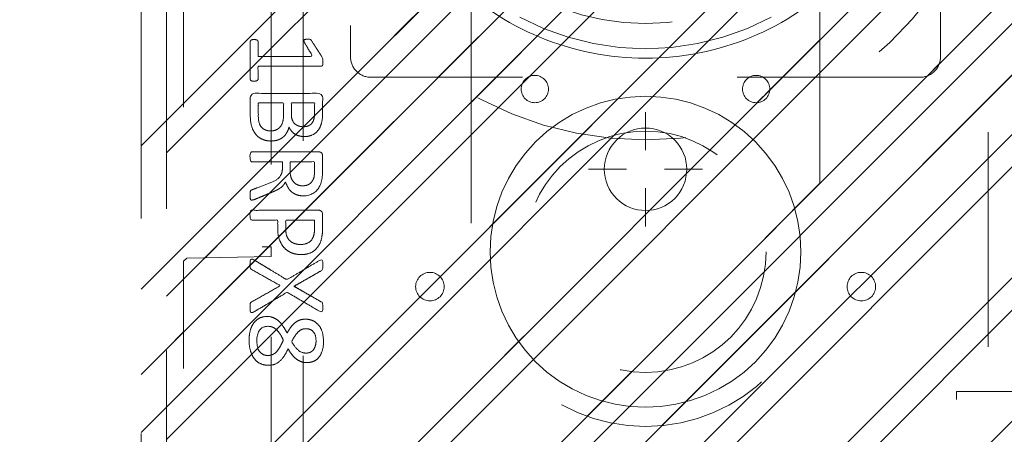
# Model space of a CAD drawing. Header units: inches. Extents: x -416 to -272, y -73 to 47.
# Tile 54 of 206: x -410.62 to -404.51, y -9.23 to -6.66. Entities that reach past the tile are written whole.
import ezdxf

# ---------------------------------------------------------------- set-up
doc = ezdxf.new("R2010")
doc.units = ezdxf.units.IN
doc.header["$LTSCALE"] = 32
doc.header["$MEASUREMENT"] = 0
doc.header["$PDMODE"] = 1
doc.header["$PDSIZE"] = -2
doc.linetypes.add('Dash Style-1', pattern=[0.083328, 0.041656, -0.041672])
for name, color, linetype, lineweight in [('DashLine', 7, 'Continuous', 13), ('DashLineFill', 7, 'Dash Style-1', 13), ('Drawing', 7, 'Continuous', 18), ('Metal-DeskStructure', 7, 'Continuous', 13), ('None', 7, 'Continuous', 18), ('SolidLine', 7, 'Continuous', 15), ('Wood_1-H', 7, 'Continuous', 13)]:
    doc.layers.add(name, color=color, linetype=linetype, lineweight=lineweight)
doc.layers.add('Metal_Black', color=7, linetype='Continuous', lineweight=18, true_color=0x4c4c4c)
pattern_1 = [(45, (0, 0), (-1.613, 1.9357), []), (45, (-1.0608, 1.0608), (-0.472346, 0.41676), [])]

# ---------------------------------------------------------------- blocks, each defined once
blk = doc.blocks.new('1BRPFY-Leg_Plate (2D)')
at = {"layer": 'DashLineFill', "linetype": 'Continuous', "lineweight": 13}
h = blk.add_hatch(dxfattribs=at)
h.set_pattern_fill('Steel', color=253, style=0, pattern_type=2)
h.set_pattern_definition(pattern_1)
edge = h.paths.add_edge_path()
edge.add_arc((-1.7047, 1.7047), 0.126, 90, 180, ccw=False)
edge.add_line((-1.7047, 1.8307), (1.7047, 1.8307))
edge.add_arc((1.7047, 1.7047), 0.126, 0, 90, ccw=False)
edge.add_line((1.8307, 1.7047), (1.8307, -1.7047))
edge.add_arc((1.7047, -1.7047), 0.126, -90, 0, ccw=False)
edge.add_line((1.7047, -1.8307), (-1.7047, -1.8307))
edge.add_arc((-1.7047, -1.7047), 0.126, 180, 270, ccw=False)
edge.add_line((-1.8307, -1.7047), (-1.8307, 1.7047))
at = {"layer": 'DashLineFill', "flags": 128}
blk.add_lwpolyline([(-1.8307, 1.7047, -0.414214), (-1.7047, 1.8307), (1.7047, 1.8307, -0.414214), (1.8307, 1.7047), (1.8307, -1.7047, -0.414214), (1.7047, -1.8307), (-1.7047, -1.8307, -0.414214), (-1.8307, -1.7047)], format="xyb", close=True, dxfattribs=at)
blk = doc.blocks.new('Group-46')
at = {"layer": 'Metal_Black', "color": 7}
for points, knots in [([(2.3381, 3.6174), (2.3657, 3.6174), (2.4119, 3.597), (2.4433, 3.5564), (2.4599, 3.4992), (2.4599, 3.4291), (2.4451, 3.3737), (2.4156, 3.335), (2.375, 3.3147), (2.327, 3.3147), (2.2919, 3.3295), (2.2624, 3.3553), (2.2366, 3.394), (2.2236, 3.418), (2.2126, 3.3959), (2.1886, 3.3645), (2.1609, 3.3424), (2.1295, 3.3313), (2.0871, 3.3313), (2.0465, 3.3479), (2.0151, 3.383), (1.9985, 3.4346), (1.9985, 3.5048), (2.0151, 3.5546), (2.0428, 3.586), (2.0797, 3.6007), (2.1203, 3.6007), (2.1517, 3.5897), (2.1812, 3.5675), (2.207, 3.5361), (2.2181, 3.514), (2.2513, 3.5915), (2.3178, 3.6174), (2.3381, 3.6174)], [0, 0, 0, 0.040945, 0.08189, 0.122836, 0.163781, 0.200632, 0.237482, 0.274333, 0.311184, 0.338205, 0.365227, 0.392248, 0.419269, 0.419269, 0.443822, 0.468375, 0.492928, 0.51748, 0.549396, 0.581313, 0.613229, 0.645145, 0.677061, 0.708977, 0.740893, 0.772809, 0.799408, 0.826007, 0.852606, 0.879205, 0.879205, 0.969801, 1, 1, 1]), ([(2.3436, 3.5564), (2.327, 3.5564), (2.3012, 3.5454), (2.279, 3.5214), (2.2587, 3.4863), (2.2476, 3.4623), (2.2569, 3.4402), (2.279, 3.407), (2.3012, 3.3867), (2.327, 3.3756), (2.4119, 3.3756), (2.4119, 3.5122), (2.375, 3.5564), (2.3436, 3.5564)], [0, 0, 0, 0.062166, 0.124332, 0.186498, 0.248664, 0.248664, 0.305108, 0.361552, 0.417996, 0.474441, 0.742583, 0.871292, 1, 1, 1]), ([(2.1074, 3.5417), (2.0926, 3.5417), (2.0705, 3.5325), (2.0539, 3.5122), (2.0446, 3.4845), (2.0446, 3.4291), (2.0778, 3.3904), (2.1221, 3.3904), (2.1443, 3.3996), (2.1646, 3.4199), (2.1849, 3.4494), (2.196, 3.4697), (2.1775, 3.5048), (2.1332, 3.5417), (2.1074, 3.5417)], [0, 0, 0, 0.064819, 0.129638, 0.194457, 0.259276, 0.388914, 0.518552, 0.583375, 0.648198, 0.71302, 0.777843, 0.777843, 0.888922, 1, 1, 1]), ([(2.4303, 3.2861), (2.4377, 3.2898), (2.4469, 3.2916), (2.4525, 3.2861), (2.4543, 3.2713), (2.4543, 3.2515), (2.4543, 3.2363), (2.4506, 3.2289), (2.4469, 3.2252), (2.4433, 3.2233), (2.3547, 3.1735), (2.2661, 3.1237), (2.3547, 3.0739), (2.4433, 3.024), (2.4469, 3.0222), (2.4506, 3.0166), (2.4543, 3.0111), (2.4543, 2.9959), (2.4543, 2.976), (2.4516, 2.9567), (2.4377, 2.9594), (2.4303, 2.9631), (2.3279, 3.025), (2.2255, 3.0868), (2.1258, 3.0277), (2.0262, 2.9687), (2.0188, 2.965), (2.005, 2.9622), (2.0022, 2.9816), (2.0022, 3.0056), (2.004, 3.0185), (2.0059, 3.0259), (2.0114, 3.0296), (2.0133, 3.0314), (2.0972, 3.0794), (2.1812, 3.1274), (2.0972, 3.1754), (2.0133, 3.2233), (2.0114, 3.2252), (2.0059, 3.227), (2.004, 3.2344), (2.0022, 3.2455), (2.0022, 3.2676), (2.005, 3.287), (2.0188, 3.2842), (2.0262, 3.2805), (2.1249, 3.2224), (2.2236, 3.1643), (2.327, 3.2252), (2.4303, 3.2861)], [0, 0, 0, 0.005797, 0.011593, 0.01739, 0.023187, 0.027776, 0.031157, 0.034538, 0.03792, 0.03792, 0.121199, 0.121199, 0.204479, 0.204479, 0.20786, 0.211241, 0.214623, 0.219212, 0.225008, 0.236602, 0.242398, 0.242398, 0.326423, 0.326423, 0.407782, 0.407782, 0.413578, 0.425171, 0.430968, 0.435937, 0.440905, 0.445874, 0.450842, 0.450842, 0.634953, 0.634953, 0.819063, 0.819063, 0.824031, 0.829, 0.833968, 0.838937, 0.843905, 0.853843, 0.858811, 0.858811, 0.927786, 0.927786, 1, 1, 1]), ([(2.1351, 2.9306), (2.1701, 2.9306), (2.2236, 2.9085), (2.2605, 2.8679), (2.2827, 2.8088), (2.2827, 2.7414), (2.2827, 2.7165), (2.363, 2.7165), (2.4469, 2.7165), (2.4506, 2.7128), (2.4525, 2.7055), (2.4543, 2.6944), (2.4543, 2.6778), (2.4525, 2.6667), (2.4506, 2.6593), (2.4469, 2.6556), (2.2366, 2.6556), (2.0169, 2.6556), (2.004, 2.6704), (2.004, 2.7276), (2.004, 2.7904), (2.0077, 2.8162), (2.0151, 2.8531), (2.0372, 2.89), (2.0686, 2.9177), (2.1111, 2.9306), (2.1351, 2.9306)], [0, 0, 0, 0.066268, 0.132535, 0.198803, 0.26507, 0.303966, 0.303966, 0.429297, 0.43506, 0.440822, 0.446584, 0.452347, 0.456957, 0.461567, 0.466177, 0.470786, 0.728938, 0.745073, 0.761208, 0.845107, 0.870922, 0.896738, 0.922553, 0.948369, 0.974184, 1, 1, 1]), ([(2.1406, 2.8679), (2.1129, 2.8679), (2.076, 2.8476), (2.0594, 2.818), (2.0539, 2.7867), (2.0539, 2.7433), (2.0539, 2.7165), (2.1434, 2.7165), (2.2329, 2.7165), (2.2329, 2.7433), (2.2329, 2.7959), (2.2199, 2.8328), (2.1941, 2.8568), (2.1609, 2.8679), (2.1406, 2.8679)], [0, 0, 0, 0.053098, 0.106195, 0.159293, 0.212391, 0.297937, 0.297937, 0.584068, 0.584068, 0.669615, 0.752211, 0.834807, 0.917404, 1, 1, 1]), ([(2.4433, 2.5926), (2.4469, 2.5926), (2.4506, 2.5908), (2.4525, 2.5834), (2.4543, 2.5705), (2.4543, 2.552), (2.4525, 2.541), (2.4506, 2.5336), (2.4451, 2.5299), (2.4396, 2.528), (2.387, 2.5077), (2.3344, 2.4874), (2.3159, 2.48), (2.2864, 2.4653), (2.2642, 2.4431), (2.2532, 2.4136), (2.2532, 2.3739), (2.2532, 2.3546), (2.3482, 2.3546), (2.4469, 2.3546), (2.4506, 2.3509), (2.4525, 2.3435), (2.4543, 2.3324), (2.4543, 2.3158), (2.4525, 2.3047), (2.4506, 2.2973), (2.4469, 2.2937), (2.2356, 2.2937), (2.0151, 2.2937), (2.004, 2.3084), (2.004, 2.3638), (2.004, 2.4284), (2.0059, 2.4505), (2.0077, 2.4597), (2.0114, 2.4856), (2.0317, 2.5262), (2.0612, 2.552), (2.1, 2.5668), (2.1443, 2.5668), (2.1812, 2.5539), (2.2089, 2.5317), (2.2273, 2.4985), (2.2347, 2.48), (2.2402, 2.4911), (2.255, 2.5096), (2.2753, 2.5243), (2.303, 2.5373), (2.3196, 2.5446), (2.3685, 2.5649), (2.4174, 2.5852), (2.4303, 2.5908), (2.4414, 2.5926), (2.4433, 2.5926)], [0, 0, 0, 0.004018, 0.008035, 0.012053, 0.01607, 0.020088, 0.024105, 0.028123, 0.03214, 0.03214, 0.070951, 0.070951, 0.084634, 0.098317, 0.112001, 0.125684, 0.138745, 0.138745, 0.202807, 0.205295, 0.207782, 0.21027, 0.212758, 0.214748, 0.216739, 0.218729, 0.220719, 0.332671, 0.339637, 0.346603, 0.391882, 0.407555, 0.423229, 0.423229, 0.466696, 0.510164, 0.553631, 0.597099, 0.640566, 0.684033, 0.727501, 0.770968, 0.770968, 0.798042, 0.825115, 0.852188, 0.879262, 0.879262, 0.958132, 0.958132, 0.979066, 1, 1, 1]), ([(2.1295, 2.504), (2.1018, 2.504), (2.0668, 2.48), (2.0575, 2.4524), (2.0557, 2.4431), (2.0539, 2.421), (2.0539, 2.3795), (2.0539, 2.3546), (2.1295, 2.3546), (2.2052, 2.3546), (2.2052, 2.3832), (2.2052, 2.4358), (2.1941, 2.469), (2.172, 2.493), (2.1443, 2.504), (2.1295, 2.504)], [0, 0, 0, 0.142515, 0.285031, 0.285031, 0.330993, 0.376955, 0.445899, 0.445899, 0.655281, 0.655281, 0.734439, 0.800829, 0.867219, 0.93361, 1, 1, 1]), ([(2.3233, 2.2263), (2.3454, 2.2263), (2.3805, 2.2152), (2.41, 2.1968), (2.4303, 2.1691), (2.4525, 2.1193), (2.4525, 2.0122), (2.4525, 1.9458), (2.4414, 1.931), (2.2283, 1.931), (2.0151, 1.931), (2.004, 1.9458), (2.004, 2.0039), (2.004, 2.0953), (2.0206, 2.1469), (2.0483, 2.1802), (2.0908, 2.1986), (2.1332, 2.1986), (2.1627, 2.1912), (2.1867, 2.1765), (2.207, 2.1525), (2.2126, 2.1396), (2.2163, 2.158), (2.2347, 2.1894), (2.2624, 2.2134), (2.3012, 2.2263), (2.3233, 2.2263)], [0, 0, 0, 0.031455, 0.06291, 0.094366, 0.125821, 0.188731, 0.266159, 0.275837, 0.285516, 0.435531, 0.44521, 0.454888, 0.521427, 0.574659, 0.627891, 0.681123, 0.734355, 0.762747, 0.791139, 0.819531, 0.847924, 0.847924, 0.885943, 0.923962, 0.961981, 1, 1, 1]), ([(2.327, 2.1636), (2.3067, 2.1636), (2.2772, 2.1506), (2.2569, 2.1266), (2.2458, 2.0897), (2.2458, 2.0261), (2.2458, 1.9901), (2.3242, 1.9901), (2.4027, 1.9901), (2.4027, 2.0334), (2.4027, 2.1174), (2.375, 2.1506), (2.3454, 2.1636), (2.327, 2.1636)], [0, 0, 0, 0.079156, 0.158312, 0.237468, 0.316624, 0.419526, 0.419526, 0.643799, 0.643799, 0.767809, 0.883905, 0.941952, 1, 1, 1]), ([(2.124, 2.1377), (2.1074, 2.1377), (2.0815, 2.1285), (2.0631, 2.1082), (2.0539, 2.0768), (2.0539, 2.0215), (2.0539, 1.9901), (2.1258, 1.9901), (2.1978, 1.9901), (2.1978, 2.0242), (2.1978, 2.0805), (2.1867, 2.11), (2.1664, 2.1285), (2.1387, 2.1377), (2.124, 2.1377)], [0, 0, 0, 0.074499, 0.148998, 0.223496, 0.297995, 0.395417, 0.395417, 0.61891, 0.61891, 0.724928, 0.793696, 0.862464, 0.931232, 1, 1, 1]), ([(2.4285, 1.8552), (2.4359, 1.8552), (2.4497, 1.8524), (2.4525, 1.8441), (2.4525, 1.7251), (2.4525, 1.6061), (2.4506, 1.6024), (2.4451, 1.5987), (2.4359, 1.5968), (2.423, 1.5968), (2.4137, 1.5987), (2.4082, 1.6005), (2.4045, 1.6061), (2.4045, 1.655), (2.4045, 1.702), (2.2347, 1.702), (2.0649, 1.702), (2.0908, 1.6587), (2.1166, 1.6153), (2.1184, 1.6097), (2.1203, 1.6005), (2.1166, 1.5968), (2.1055, 1.595), (2.0931, 1.595), (2.0834, 1.595), (2.0778, 1.5968), (2.0742, 1.6005), (2.0723, 1.6042), (2.0391, 1.6559), (2.0059, 1.7076), (2.004, 1.7094), (2.004, 1.7131), (2.0022, 1.7186), (2.0022, 1.7357), (2.0022, 1.7537), (2.0059, 1.7592), (2.0096, 1.7611), (2.208, 1.7611), (2.4045, 1.7611), (2.4045, 1.8017), (2.4045, 1.846), (2.4082, 1.8497), (2.4137, 1.8533), (2.423, 1.8552), (2.4285, 1.8552)], [0, 0, 0, 0.00261, 0.007831, 0.010441, 0.176195, 0.178805, 0.181415, 0.184026, 0.186636, 0.188594, 0.190551, 0.192509, 0.194467, 0.244389, 0.244389, 0.424498, 0.424498, 0.47805, 0.47805, 0.484241, 0.490432, 0.496622, 0.502813, 0.507071, 0.510941, 0.514811, 0.518682, 0.518682, 0.576295, 0.576295, 0.578743, 0.58119, 0.583638, 0.590247, 0.593184, 0.596122, 0.599059, 0.911881, 0.911881, 0.976501, 0.982376, 0.988251, 0.994125, 1, 1, 1])]:
    blk.add_open_spline(points, degree=2, knots=knots, dxfattribs=at)
blk = doc.blocks.new('1BRPX8-Util_Bkt_Lg-F (2D)')
at = {"layer": 'DashLineFill', "linetype": 'Continuous', "lineweight": 13}
h = blk.add_hatch(dxfattribs=at)
h.set_pattern_fill('Steel', color=253, style=0, pattern_type=2)
h.set_pattern_definition(pattern_1)
edge = h.paths.add_edge_path()
edge.add_line((-4.4685, 7.5394), (-2.4213, 7.5394))
edge.add_line((-2.4213, 7.5394), (-2.4213, 7.9173))
edge.add_arc((-2.3031, 7.9173), 0.1181, 90, 180, ccw=False)
edge.add_line((-2.3031, 8.0354), (2.3031, 8.0354))
edge.add_arc((2.3031, 7.9173), 0.1181, 0, 90, ccw=False)
edge.add_line((2.4213, 7.9173), (2.4213, 7.5394))
edge.add_line((2.4213, 7.5394), (4.4685, 7.5394))
edge.add_line((4.4685, 7.5394), (4.4685, 7.4055))
edge.add_line((4.4685, 7.4055), (3.1299, 7.4055))
edge.add_line((3.1299, 7.4055), (3.1299, -2.0118))
edge.add_line((3.1299, -2.0118), (4.4685, -2.0118))
edge.add_line((4.4685, -2.0118), (4.4685, -2.1457))
edge.add_line((4.4685, -2.1457), (2.4213, -2.1457))
edge.add_line((2.4213, -2.1457), (2.4213, -2.5236))
edge.add_arc((2.3031, -2.5236), 0.1181, 270, 360, ccw=False)
edge.add_line((2.3031, -2.6417), (-2.3031, -2.6417))
edge.add_arc((-2.3031, -2.5236), 0.1181, 180, 270, ccw=False)
edge.add_line((-2.4213, -2.5236), (-2.4213, -2.1457))
edge.add_line((-2.4213, -2.1457), (-4.4685, -2.1457))
edge.add_line((-4.4685, -2.1457), (-4.4685, -2.0118))
edge.add_line((-4.4685, -2.0118), (-3.1299, -2.0118))
edge.add_line((-3.1299, -2.0118), (-3.1299, 7.4055))
edge.add_line((-3.1299, 7.4055), (-4.4685, 7.4055))
edge.add_line((-4.4685, 7.4055), (-4.4685, 7.5394))
at = {"layer": 'DashLineFill', "flags": 128}
blk.add_lwpolyline([(-4.4685, 7.5394), (-2.4213, 7.5394), (-2.4213, 7.9173, -0.414214), (-2.3031, 8.0354), (2.3031, 8.0354, -0.414214), (2.4213, 7.9173), (2.4213, 7.5394), (4.4685, 7.5394), (4.4685, 7.4055), (3.1299, 7.4055), (3.1299, -2.0118), (4.4685, -2.0118), (4.4685, -2.1457), (2.4213, -2.1457), (2.4213, -2.5236, -0.414214), (2.3031, -2.6417), (-2.3031, -2.6417, -0.414214), (-2.4213, -2.5236), (-2.4213, -2.1457), (-4.4685, -2.1457), (-4.4685, -2.0118), (-3.1299, -2.0118), (-3.1299, 7.4055), (-4.4685, 7.4055)], format="xyb", close=True, dxfattribs=at)
at = {"layer": 'Metal_Black', "color": 7}
blk.add_blockref('Group-46', (0, 0), dxfattribs=at)
blk = doc.blocks.new('Slate-LegBrace (2D)')
at = {"layer": 'DashLineFill', "linetype": 'Continuous', "lineweight": 13}
h = blk.add_hatch(dxfattribs=at)
h.set_pattern_fill('Steel', color=253, style=0, pattern_type=2)
h.set_pattern_definition(pattern_1)
edge = h.paths.add_edge_path()
edge.add_line((-2.1996, 0.1352), (-1.3748, 0.1352))
edge.add_arc((0, 0.0136), 1.3801, 5.05459, 174.94541, ccw=False)
edge.add_line((1.3748, 0.1352), (2.1997, 0.1352))
edge.add_arc((0.0001, 0.0171), 2.2028, 3.07313, 176.92687)
h = blk.add_hatch(dxfattribs=at)
h.set_pattern_fill('Steel', color=253, style=0, pattern_type=2)
h.set_pattern_definition(pattern_1)
h.paths.add_polyline_path([(-0.6866, 1.8192), (-0.6949, 1.8196), (-0.7032, 1.8209), (-0.7112, 1.8229), (-0.719, 1.8257), (-0.7265, 1.8292), (-0.7337, 1.8335), (-0.7403, 1.8384), (-0.7465, 1.844), (-0.7521, 1.8502), (-0.757, 1.8568), (-0.7613, 1.864), (-0.7648, 1.8715), (-0.7676, 1.8793), (-0.7697, 1.8874), (-0.7709, 1.8956), (-0.7713, 1.9039), (-0.7709, 1.9122), (-0.7697, 1.9204), (-0.7676, 1.9284), (-0.7648, 1.9363), (-0.7613, 1.9438), (-0.757, 1.9509), (-0.7521, 1.9576), (-0.7465, 1.9637), (-0.7403, 1.9693), (-0.7337, 1.9742), (-0.7265, 1.9785), (-0.719, 1.9821), (-0.7112, 1.9849), (-0.7032, 1.9869), (-0.6949, 1.9881), (-0.6866, 1.9885), (-0.6783, 1.9881), (-0.6701, 1.9869), (-0.6621, 1.9849), (-0.6542, 1.9821), (-0.6467, 1.9785), (-0.6396, 1.9742), (-0.6329, 1.9693), (-0.6268, 1.9637), (-0.6212, 1.9576), (-0.6163, 1.9509), (-0.612, 1.9438), (-0.6084, 1.9363), (-0.6056, 1.9284), (-0.6036, 1.9204), (-0.6024, 1.9122), (-0.602, 1.9039), (-0.6024, 1.8956), (-0.6036, 1.8874), (-0.6056, 1.8793), (-0.6084, 1.8715), (-0.612, 1.864), (-0.6163, 1.8568), (-0.6212, 1.8502), (-0.6268, 1.844), (-0.6329, 1.8384), (-0.6396, 1.8335), (-0.6467, 1.8292), (-0.6542, 1.8257), (-0.6621, 1.8229), (-0.6701, 1.8209), (-0.6783, 1.8196)])
h = blk.add_hatch(dxfattribs=at)
h.set_pattern_fill('Steel', color=253, style=0, pattern_type=2)
h.set_pattern_definition(pattern_1)
h.paths.add_polyline_path([(0.6865, 1.8192), (0.6783, 1.8196), (0.67, 1.8209), (0.662, 1.8229), (0.6542, 1.8257), (0.6467, 1.8293), (0.6395, 1.8335), (0.6329, 1.8385), (0.6267, 1.8441), (0.6212, 1.8502), (0.6162, 1.8569), (0.6119, 1.864), (0.6084, 1.8716), (0.6056, 1.8794), (0.6036, 1.8874), (0.6024, 1.8957), (0.602, 1.904), (0.6024, 1.9123), (0.6036, 1.9205), (0.6057, 1.9285), (0.6085, 1.9363), (0.612, 1.9438), (0.6163, 1.951), (0.6213, 1.9576), (0.6268, 1.9638), (0.633, 1.9694), (0.6397, 1.9743), (0.6468, 1.9786), (0.6543, 1.9821), (0.6622, 1.9849), (0.6702, 1.9869), (0.6784, 1.9881), (0.6867, 1.9885), (0.695, 1.9881), (0.7032, 1.9869), (0.7113, 1.9848), (0.7191, 1.982), (0.7266, 1.9785), (0.7337, 1.9742), (0.7404, 1.9692), (0.7466, 1.9637), (0.7521, 1.9575), (0.7571, 1.9508), (0.7613, 1.9437), (0.7649, 1.9362), (0.7677, 1.9284), (0.7697, 1.9203), (0.7709, 1.9121), (0.7713, 1.9038), (0.7709, 1.8955), (0.7696, 1.8873), (0.7676, 1.8792), (0.7648, 1.8714), (0.7612, 1.8639), (0.757, 1.8568), (0.752, 1.8501), (0.7464, 1.844), (0.7403, 1.8384), (0.7336, 1.8334), (0.7265, 1.8292), (0.7189, 1.8256), (0.7111, 1.8228), (0.7031, 1.8208), (0.6948, 1.8196)])
h = blk.add_hatch(dxfattribs=at)
h.set_pattern_fill('Steel', color=253, style=0, pattern_type=2)
h.set_pattern_definition(pattern_1)
edge = h.paths.add_edge_path()
edge.add_line((-2.1917, 0.2375), (-1.4637, 0.2375))
edge.add_arc((0.0001, 0.017), 1.4803, 8.56528, 171.43472, ccw=False)
edge.add_line((1.4639, 0.2375), (2.1918, 0.2375))
edge.add_line((2.1918, 0.2375), (2.1997, 0.1352))
edge.add_line((2.1997, 0.1352), (1.3748, 0.1352))
edge.add_arc((0, 0.0136), 1.3801, 5.05459, 174.94541)
edge.add_line((-1.3748, 0.1352), (-2.1996, 0.1352))
edge.add_line((-2.1996, 0.1352), (-2.1917, 0.2375))
at = {"layer": 'DashLineFill', "flags": 128}
for points in [[(-2.1996, 0.1352), (-1.3748, 0.1352, -0.915455), (1.3748, 0.1352), (2.1997, 0.1352, 0.947752)], [(-2.1917, 0.2375), (-1.4637, 0.2375, -0.860663), (1.4639, 0.2375), (2.1918, 0.2375), (2.1997, 0.1352), (1.3748, 0.1352, 0.915455), (-1.3748, 0.1352), (-2.1996, 0.1352)]]:
    blk.add_lwpolyline(points, format="xyb", close=True, dxfattribs=at)
for points in [[(-0.6866, 1.8192), (-0.6949, 1.8196), (-0.7032, 1.8209), (-0.7112, 1.8229), (-0.719, 1.8257), (-0.7265, 1.8292), (-0.7337, 1.8335), (-0.7403, 1.8384), (-0.7465, 1.844), (-0.7521, 1.8502), (-0.757, 1.8568), (-0.7613, 1.864), (-0.7648, 1.8715), (-0.7676, 1.8793), (-0.7697, 1.8874), (-0.7709, 1.8956), (-0.7713, 1.9039), (-0.7709, 1.9122), (-0.7697, 1.9204), (-0.7676, 1.9284), (-0.7648, 1.9363), (-0.7613, 1.9438), (-0.757, 1.9509), (-0.7521, 1.9576), (-0.7465, 1.9637), (-0.7403, 1.9693), (-0.7337, 1.9742), (-0.7265, 1.9785), (-0.719, 1.9821), (-0.7112, 1.9849), (-0.7032, 1.9869), (-0.6949, 1.9881), (-0.6866, 1.9885), (-0.6783, 1.9881), (-0.6701, 1.9869), (-0.6621, 1.9849), (-0.6542, 1.9821), (-0.6467, 1.9785), (-0.6396, 1.9742), (-0.6329, 1.9693), (-0.6268, 1.9637), (-0.6212, 1.9576), (-0.6163, 1.9509), (-0.612, 1.9438), (-0.6084, 1.9363), (-0.6056, 1.9284), (-0.6036, 1.9204), (-0.6024, 1.9122), (-0.602, 1.9039), (-0.6024, 1.8956), (-0.6036, 1.8874), (-0.6056, 1.8793), (-0.6084, 1.8715), (-0.612, 1.864), (-0.6163, 1.8568), (-0.6212, 1.8502), (-0.6268, 1.844), (-0.6329, 1.8384), (-0.6396, 1.8335), (-0.6467, 1.8292), (-0.6542, 1.8257), (-0.6621, 1.8229), (-0.6701, 1.8209), (-0.6783, 1.8196)], [(0.6865, 1.8192), (0.6783, 1.8196), (0.67, 1.8209), (0.662, 1.8229), (0.6542, 1.8257), (0.6467, 1.8293), (0.6395, 1.8335), (0.6329, 1.8385), (0.6267, 1.8441), (0.6212, 1.8502), (0.6162, 1.8569), (0.6119, 1.864), (0.6084, 1.8716), (0.6056, 1.8794), (0.6036, 1.8874), (0.6024, 1.8957), (0.602, 1.904), (0.6024, 1.9123), (0.6036, 1.9205), (0.6057, 1.9285), (0.6085, 1.9363), (0.612, 1.9438), (0.6163, 1.951), (0.6213, 1.9576), (0.6268, 1.9638), (0.633, 1.9694), (0.6397, 1.9743), (0.6468, 1.9786), (0.6543, 1.9821), (0.6622, 1.9849), (0.6702, 1.9869), (0.6784, 1.9881), (0.6867, 1.9885), (0.695, 1.9881), (0.7032, 1.9869), (0.7113, 1.9848), (0.7191, 1.982), (0.7266, 1.9785), (0.7337, 1.9742), (0.7404, 1.9692), (0.7466, 1.9637), (0.7521, 1.9575), (0.7571, 1.9508), (0.7613, 1.9437), (0.7649, 1.9362), (0.7677, 1.9284), (0.7697, 1.9203), (0.7709, 1.9121), (0.7713, 1.9038), (0.7709, 1.8955), (0.7696, 1.8873), (0.7676, 1.8792), (0.7648, 1.8714), (0.7612, 1.8639), (0.757, 1.8568), (0.752, 1.8501), (0.7464, 1.844), (0.7403, 1.8384), (0.7336, 1.8334), (0.7265, 1.8292), (0.7189, 1.8256), (0.7111, 1.8228), (0.7031, 1.8208), (0.6948, 1.8196)]]:
    blk.add_lwpolyline(points, close=True, dxfattribs=at)
blk = doc.blocks.new('TLLegSleeve (2D)')
at = {"layer": 'DashLineFill', "linetype": 'Continuous', "lineweight": 13}
h = blk.add_hatch(dxfattribs=at)
h.set_pattern_fill('Steel', color=253, style=0, pattern_type=2)
h.set_pattern_definition(pattern_1)
edge = h.paths.add_edge_path()
edge.add_line((1.0827, 1.4023), (1.0827, 2.9134))
edge.add_arc((0, 2.9134), 1.0827, 0, 180)
edge.add_line((-1.0827, 2.9134), (-1.0827, 1.4023))
edge.add_arc((0, 0), 1.7717, 127.66989, 412.33011)
edge.add_line((1.0827, 1.4023), (1.0827, 1.4023))
edge = h.paths.add_edge_path()
edge.add_arc((0, 2.9134), 0.748, 0, 180, ccw=False)
edge.add_arc((0, 2.9134), 0.748, 180, 360, ccw=False)
edge = h.paths.add_edge_path()
edge.add_arc((0, 0), 1.437, 0, 180, ccw=False)
edge.add_arc((0, 0), 1.437, 180, 360, ccw=False)
at = {"layer": 'DashLine', "color": 8, "flags": 128}
blk.add_lwpolyline([(0.9646, 2.9134), (0.9599, 2.8188), (0.946, 2.7252), (0.923, 2.6334), (0.8911, 2.5443), (0.8507, 2.4587), (0.802, 2.3775), (0.7456, 2.3015), (0.6821, 2.2313), (0.6119, 2.1678), (0.5359, 2.1114), (0.4547, 2.0627), (0.3691, 2.0222), (0.28, 1.9904), (0.1882, 1.9674), (0.0945, 1.9535), (0, 1.9488), (-0.0945, 1.9535), (-0.1882, 1.9674), (-0.28, 1.9904), (-0.3691, 2.0222), (-0.4547, 2.0627), (-0.5359, 2.1114), (-0.6119, 2.1678), (-0.6821, 2.2313), (-0.7456, 2.3015), (-0.802, 2.3775), (-0.8507, 2.4587), (-0.8911, 2.5443), (-0.923, 2.6334), (-0.946, 2.7252), (-0.9599, 2.8188), (-0.9646, 2.9134), (-0.9599, 3.0079), (-0.946, 3.1016), (-0.923, 3.1934), (-0.8911, 3.2825), (-0.8507, 3.3681), (-0.802, 3.4493), (-0.7456, 3.5253), (-0.6821, 3.5954), (-0.6119, 3.659), (-0.5359, 3.7154), (-0.4547, 3.7641), (-0.3691, 3.8045), (-0.28, 3.8364), (-0.1882, 3.8594), (-0.0945, 3.8733), (0, 3.878), (0.0945, 3.8733), (0.1882, 3.8594), (0.28, 3.8364), (0.3691, 3.8045), (0.4547, 3.7641), (0.5359, 3.7154), (0.6119, 3.659), (0.6821, 3.5954), (0.7456, 3.5253), (0.802, 3.4493), (0.8507, 3.3681), (0.8911, 3.2825), (0.923, 3.1934), (0.946, 3.1016), (0.9599, 3.0079)], close=True, dxfattribs=at)
blk.add_lwpolyline([(-0.7795, 1.4583), (-0.6328, 1.5277), (-0.48, 1.5823), (-0.3226, 1.6218), (-0.1621, 1.6456), (0, 1.6535), (0.1621, 1.6456), (0.3226, 1.6218), (0.48, 1.5823), (0.6328, 1.5277), (0.7795, 1.4583)], dxfattribs=at)
at = {"layer": 'DashLineFill', "flags": 128}
for points in [[(1.0827, 1.4023), (1.0827, 2.9134, 1), (-1.0827, 2.9134), (-1.0827, 1.4023, 2.931619), (1.0827, 1.4023)], [(-0.748, 2.9134, -1), (0.748, 2.9134, -1)]]:
    blk.add_lwpolyline(points, format="xyb", close=True, dxfattribs=at)
at = {"layer": 'DashLineFill', "linetype": 'Continuous', "lineweight": 5}
blk.add_point((0, 2.9134), dxfattribs=at)
blk = doc.blocks.new('Group-97')
at = {"layer": 'SolidLine', "flags": 128}
blk.add_lwpolyline([(61.2795, -8.3071, -0.414214), (62.9921, -6.5945, -0.414214), (64.7047, -8.3071, -0.414214), (62.9921, -10.0197, -0.414214)], format="xyb", close=True, dxfattribs=at)
at = {"layer": 'Wood_1-H', "color": 7}
for name in ['1BRPX8-Util_Bkt_Lg-F (2D)', 'TLLegSleeve (2D)', 'Slate-LegBrace (2D)', '1BRPFY-Leg_Plate (2D)']:
    blk.add_blockref(name, (62.9921, -8.3071), dxfattribs=at)
blk = doc.blocks.new('Group-57')
at = {"layer": 'DashLine'}
for p, q in [((0.0002, -5.9843), (0.0002, -5.748)), ((-0.1179, -6.1024), (-0.3541, -6.1024)), ((0.1183, -6.1024), (0.3545, -6.1024)), ((0.0002, -6.2205), (0.0002, -6.4567))]:
    blk.add_line(p, q, dxfattribs=at)
at = {"layer": 'DashLine', "flags": 128}
blk.add_lwpolyline([(-0.2557, -6.1024), (-0.2545, -6.0773), (-0.2508, -6.0524), (-0.2447, -6.0281), (-0.2362, -6.0044), (-0.2255, -5.9817), (-0.2126, -5.9602), (-0.1976, -5.94), (-0.1808, -5.9214), (-0.1621, -5.9045), (-0.142, -5.8896), (-0.1204, -5.8767), (-0.0977, -5.8659), (-0.0741, -5.8575), (-0.0497, -5.8514), (-0.0249, -5.8477), (0.0002, -5.8465), (0.0253, -5.8477), (0.0501, -5.8514), (0.0745, -5.8575), (0.0981, -5.8659), (0.1208, -5.8767), (0.1424, -5.8896), (0.1625, -5.9045), (0.1812, -5.9214), (0.198, -5.94), (0.213, -5.9602), (0.2259, -5.9817), (0.2366, -6.0044), (0.2451, -6.0281), (0.2512, -6.0524), (0.2549, -6.0773), (0.2561, -6.1024), (0.2549, -6.1274), (0.2512, -6.1523), (0.2451, -6.1766), (0.2366, -6.2003), (0.2259, -6.223), (0.213, -6.2445), (0.198, -6.2647), (0.1812, -6.2833), (0.1625, -6.3002), (0.1424, -6.3151), (0.1208, -6.3281), (0.0981, -6.3388), (0.0745, -6.3472), (0.0501, -6.3534), (0.0253, -6.357), (0.0002, -6.3583), (-0.0249, -6.357), (-0.0497, -6.3534), (-0.0741, -6.3472), (-0.0977, -6.3388), (-0.1204, -6.3281), (-0.142, -6.3151), (-0.1621, -6.3002), (-0.1808, -6.2833), (-0.1976, -6.2647), (-0.2126, -6.2445), (-0.2255, -6.223), (-0.2362, -6.2003), (-0.2447, -6.1766), (-0.2508, -6.1523), (-0.2545, -6.1274)], close=True, dxfattribs=at)
blk = doc.blocks.new('1BRPT9-Bracket (2D)')
at = {"layer": 'DashLineFill', "linetype": 'Continuous', "lineweight": 13}
h = blk.add_hatch(dxfattribs=at)
h.set_pattern_fill('Steel', color=253, style=0, pattern_type=2)
h.set_pattern_definition(pattern_1)
edge = h.paths.add_edge_path()
edge.add_line((-2.3221, -8.7402), (-2.3221, 8.7402))
edge.add_line((-2.3221, 8.7402), (1.6779, 8.7402))
edge.add_arc((1.6779, 8.4882), 0.252, 0, 90, ccw=False)
edge.add_line((1.9299, 8.4882), (1.9299, 7.4803))
edge.add_line((1.9299, 7.4803), (2.3236, 7.4611))
edge.add_line((2.3236, 7.4611), (2.3236, -7.4803))
edge.add_line((2.3236, -7.4803), (1.9299, -7.4803))
edge.add_line((1.9299, -7.4803), (1.9299, -8.4882))
edge.add_arc((1.6779, -8.4882), 0.252, -90, 0, ccw=False)
edge.add_line((1.6779, -8.7402), (-2.3221, -8.7402))
h = blk.add_hatch(dxfattribs=at)
h.set_pattern_fill('Steel', color=253, style=0, pattern_type=2)
h.set_pattern_definition(pattern_1)
h.paths.add_polyline_path([(-1.3378, -6.9188), (-1.3465, -6.9184), (-1.3551, -6.9171), (-1.3635, -6.915), (-1.3717, -6.912), (-1.3796, -6.9083), (-1.387, -6.9039), (-1.394, -6.8987), (-1.4005, -6.8928), (-1.4063, -6.8864), (-1.4115, -6.8794), (-1.4159, -6.872), (-1.4197, -6.8641), (-1.4226, -6.8559), (-1.4247, -6.8475), (-1.426, -6.8389), (-1.4264, -6.8302), (-1.426, -6.8215), (-1.4247, -6.8129), (-1.4226, -6.8045), (-1.4197, -6.7963), (-1.4159, -6.7884), (-1.4115, -6.781), (-1.4063, -6.774), (-1.4005, -6.7676), (-1.394, -6.7617), (-1.387, -6.7565), (-1.3796, -6.7521), (-1.3717, -6.7484), (-1.3635, -6.7454), (-1.3551, -6.7433), (-1.3465, -6.742), (-1.3378, -6.7416), (-1.3291, -6.742), (-1.3205, -6.7433), (-1.3121, -6.7454), (-1.3039, -6.7484), (-1.2961, -6.7521), (-1.2886, -6.7565), (-1.2816, -6.7617), (-1.2752, -6.7676), (-1.2693, -6.774), (-1.2642, -6.781), (-1.2597, -6.7884), (-1.256, -6.7963), (-1.253, -6.8045), (-1.2509, -6.8129), (-1.2497, -6.8215), (-1.2492, -6.8302), (-1.2497, -6.8389), (-1.2509, -6.8475), (-1.253, -6.8559), (-1.256, -6.8641), (-1.2597, -6.872), (-1.2642, -6.8794), (-1.2693, -6.8864), (-1.2752, -6.8928), (-1.2816, -6.8987), (-1.2886, -6.9039), (-1.2961, -6.9083), (-1.3039, -6.912), (-1.3121, -6.915), (-1.3205, -6.9171), (-1.3291, -6.9184)])
h = blk.add_hatch(dxfattribs=at)
h.set_pattern_fill('Steel', color=253, style=0, pattern_type=2)
h.set_pattern_definition(pattern_1)
h.paths.add_polyline_path([(1.3393, -6.9188), (1.3307, -6.9184), (1.3221, -6.9171), (1.3136, -6.915), (1.3054, -6.912), (1.2976, -6.9083), (1.2901, -6.9039), (1.2832, -6.8987), (1.2767, -6.8928), (1.2709, -6.8864), (1.2657, -6.8794), (1.2612, -6.872), (1.2575, -6.8641), (1.2546, -6.8559), (1.2525, -6.8475), (1.2512, -6.8389), (1.2508, -6.8302), (1.2512, -6.8215), (1.2525, -6.8129), (1.2546, -6.8045), (1.2575, -6.7963), (1.2612, -6.7884), (1.2657, -6.781), (1.2709, -6.774), (1.2767, -6.7676), (1.2832, -6.7617), (1.2901, -6.7565), (1.2976, -6.7521), (1.3054, -6.7484), (1.3136, -6.7454), (1.3221, -6.7433), (1.3307, -6.742), (1.3393, -6.7416), (1.348, -6.742), (1.3566, -6.7433), (1.3651, -6.7454), (1.3732, -6.7484), (1.3811, -6.7521), (1.3886, -6.7565), (1.3955, -6.7617), (1.402, -6.7676), (1.4078, -6.774), (1.413, -6.781), (1.4175, -6.7884), (1.4212, -6.7963), (1.4241, -6.8045), (1.4262, -6.8129), (1.4275, -6.8215), (1.4279, -6.8302), (1.4275, -6.8389), (1.4262, -6.8475), (1.4241, -6.8559), (1.4212, -6.8641), (1.4175, -6.872), (1.413, -6.8794), (1.4078, -6.8864), (1.402, -6.8928), (1.3955, -6.8987), (1.3886, -6.9039), (1.3811, -6.9083), (1.3732, -6.912), (1.3651, -6.915), (1.3566, -6.9171), (1.348, -6.9184)])
at = {"layer": 'DashLineFill'}
for p, q in [((-2.1252, 8.7402), (-2.1252, -8.7402)), ((2.1268, 7.4611), (2.1268, -7.4803))]:
    blk.add_line(p, q, dxfattribs=at)
at = {"layer": 'DashLineFill', "flags": 128}
blk.add_lwpolyline([(-2.3221, -8.7402), (-2.3221, 8.7402), (1.6779, 8.7402, -0.414214), (1.9299, 8.4882), (1.9299, 7.4803), (2.3236, 7.4611), (2.3236, -7.4803), (1.9299, -7.4803), (1.9299, -8.4882, -0.414214), (1.6779, -8.7402)], format="xyb", close=True, dxfattribs=at)
for points in [[(-1.3378, -6.9188), (-1.3465, -6.9184), (-1.3551, -6.9171), (-1.3635, -6.915), (-1.3717, -6.912), (-1.3796, -6.9083), (-1.387, -6.9039), (-1.394, -6.8987), (-1.4005, -6.8928), (-1.4063, -6.8864), (-1.4115, -6.8794), (-1.4159, -6.872), (-1.4197, -6.8641), (-1.4226, -6.8559), (-1.4247, -6.8475), (-1.426, -6.8389), (-1.4264, -6.8302), (-1.426, -6.8215), (-1.4247, -6.8129), (-1.4226, -6.8045), (-1.4197, -6.7963), (-1.4159, -6.7884), (-1.4115, -6.781), (-1.4063, -6.774), (-1.4005, -6.7676), (-1.394, -6.7617), (-1.387, -6.7565), (-1.3796, -6.7521), (-1.3717, -6.7484), (-1.3635, -6.7454), (-1.3551, -6.7433), (-1.3465, -6.742), (-1.3378, -6.7416), (-1.3291, -6.742), (-1.3205, -6.7433), (-1.3121, -6.7454), (-1.3039, -6.7484), (-1.2961, -6.7521), (-1.2886, -6.7565), (-1.2816, -6.7617), (-1.2752, -6.7676), (-1.2693, -6.774), (-1.2642, -6.781), (-1.2597, -6.7884), (-1.256, -6.7963), (-1.253, -6.8045), (-1.2509, -6.8129), (-1.2497, -6.8215), (-1.2492, -6.8302), (-1.2497, -6.8389), (-1.2509, -6.8475), (-1.253, -6.8559), (-1.256, -6.8641), (-1.2597, -6.872), (-1.2642, -6.8794), (-1.2693, -6.8864), (-1.2752, -6.8928), (-1.2816, -6.8987), (-1.2886, -6.9039), (-1.2961, -6.9083), (-1.3039, -6.912), (-1.3121, -6.915), (-1.3205, -6.9171), (-1.3291, -6.9184)], [(1.3393, -6.9188), (1.3307, -6.9184), (1.3221, -6.9171), (1.3136, -6.915), (1.3054, -6.912), (1.2976, -6.9083), (1.2901, -6.9039), (1.2832, -6.8987), (1.2767, -6.8928), (1.2709, -6.8864), (1.2657, -6.8794), (1.2612, -6.872), (1.2575, -6.8641), (1.2546, -6.8559), (1.2525, -6.8475), (1.2512, -6.8389), (1.2508, -6.8302), (1.2512, -6.8215), (1.2525, -6.8129), (1.2546, -6.8045), (1.2575, -6.7963), (1.2612, -6.7884), (1.2657, -6.781), (1.2709, -6.774), (1.2767, -6.7676), (1.2832, -6.7617), (1.2901, -6.7565), (1.2976, -6.7521), (1.3054, -6.7484), (1.3136, -6.7454), (1.3221, -6.7433), (1.3307, -6.742), (1.3393, -6.7416), (1.348, -6.742), (1.3566, -6.7433), (1.3651, -6.7454), (1.3732, -6.7484), (1.3811, -6.7521), (1.3886, -6.7565), (1.3955, -6.7617), (1.402, -6.7676), (1.4078, -6.774), (1.413, -6.781), (1.4175, -6.7884), (1.4212, -6.7963), (1.4241, -6.8045), (1.4262, -6.8129), (1.4275, -6.8215), (1.4279, -6.8302), (1.4275, -6.8389), (1.4262, -6.8475), (1.4241, -6.8559), (1.4212, -6.8641), (1.4175, -6.872), (1.413, -6.8794), (1.4078, -6.8864), (1.402, -6.8928), (1.3955, -6.8987), (1.3886, -6.9039), (1.3811, -6.9083), (1.3732, -6.912), (1.3651, -6.915), (1.3566, -6.9171), (1.348, -6.9184)]]:
    blk.add_lwpolyline(points, close=True, dxfattribs=at)
at = {"layer": 'DashLineFill', "linetype": 'Continuous', "lineweight": 5}
blk.add_point((0.0002, -6.1024), dxfattribs=at)
at = {"layer": 'Metal-DeskStructure', "color": 7}
blk.add_blockref('Group-57', (0, 0), dxfattribs=at)
blk = doc.blocks.new('1BRPT8_Cover (2D)')
at = {"layer": 'DashLineFill', "linetype": 'Continuous', "lineweight": 13}
h = blk.add_hatch(dxfattribs=at)
h.set_pattern_fill('Steel', color=253, style=0, pattern_type=2)
h.set_pattern_definition(pattern_1)
h.paths.add_polyline_path([(-1.5945, -8.7638), (-2.3228, -8.7638), (-2.3228, -8.7511), (-2.8261, -8.7423), (-2.8664, -8.7028), (-2.8664, -6.673), (-2.8472, -6.6533), (-2.3228, -6.6441), (-2.3228, -6.5842), (-2.8472, -6.5751), (-2.8664, -6.5554), (-2.8664, -4.4682), (-2.8472, -4.4486), (-2.3228, -4.4394), (-2.3228, -4.3795), (-2.8472, -4.3703), (-2.8664, -4.3507), (-2.8664, -2.2635), (-2.8472, -2.2438), (-2.3228, -2.2347), (-2.3228, -2.1748), (-2.8472, -2.1656), (-2.8664, -2.1459), (-2.8664, -0.0588), (-2.8472, -0.0391), (-2.3228, -0.03), (-2.3228, 0.03), (-2.8472, 0.0391), (-2.8664, 0.0588), (-2.8664, 2.1459), (-2.8472, 2.1656), (-2.3228, 2.1748), (-2.3228, 2.2347), (-2.8472, 2.2438), (-2.8664, 2.2635), (-2.8664, 4.3507), (-2.8472, 4.3703), (-2.3228, 4.3795), (-2.3228, 4.4394), (-2.8472, 4.4486), (-2.8664, 4.4682), (-2.8655, 6.5554), (-2.8472, 6.5751), (-2.3228, 6.5842), (-2.3228, 6.6441), (-2.8472, 6.6533), (-2.8664, 6.673), (-2.8664, 8.7028), (-2.8261, 8.7423), (-1.5945, 8.7638), (-1.5945, 8.8583), (-2.9724, 8.8583), (-2.9724, -8.8583), (-1.5945, -8.8583)])
h = blk.add_hatch(dxfattribs=at)
h.set_pattern_fill('Steel', color=253, style=0, pattern_type=2)
h.set_pattern_definition(pattern_1)
h.paths.add_polyline_path([(-2.3228, 8.8583), (-2.3228, -8.8583), (-2.9724, -8.8583), (-2.9724, 8.8583)])
at = {"layer": 'DashLineFill', "flags": 128}
for points in [[(-1.5945, -8.7638), (-2.3228, -8.7638), (-2.3228, -8.7511), (-2.8261, -8.7423), (-2.8664, -8.7028), (-2.8664, -6.673), (-2.8472, -6.6533), (-2.3228, -6.6441), (-2.3228, -6.5842), (-2.8472, -6.5751), (-2.8664, -6.5554), (-2.8664, -4.4682), (-2.8472, -4.4486), (-2.3228, -4.4394), (-2.3228, -4.3795), (-2.8472, -4.3703), (-2.8664, -4.3507), (-2.8664, -2.2635), (-2.8472, -2.2438), (-2.3228, -2.2347), (-2.3228, -2.1748), (-2.8472, -2.1656), (-2.8664, -2.1459), (-2.8664, -0.0588), (-2.8472, -0.0391), (-2.3228, -0.03), (-2.3228, 0.03), (-2.8472, 0.0391), (-2.8664, 0.0588), (-2.8664, 2.1459), (-2.8472, 2.1656), (-2.3228, 2.1748), (-2.3228, 2.2347), (-2.8472, 2.2438), (-2.8664, 2.2635), (-2.8664, 4.3507), (-2.8472, 4.3703), (-2.3228, 4.3795), (-2.3228, 4.4394), (-2.8472, 4.4486), (-2.8664, 4.4682), (-2.8655, 6.5554), (-2.8472, 6.5751), (-2.3228, 6.5842), (-2.3228, 6.6441), (-2.8472, 6.6533), (-2.8664, 6.673), (-2.8664, 8.7028), (-2.8261, 8.7423), (-1.5945, 8.7638), (-1.5945, 8.8583), (-2.9724, 8.8583), (-2.9724, -8.8583), (-1.5945, -8.8583)], [(-2.3228, 8.8583), (-2.3228, -8.8583), (-2.9724, -8.8583), (-2.9724, 8.8583)]]:
    blk.add_lwpolyline(points, close=True, dxfattribs=at)
blk = doc.blocks.new('Group-98')
at = {"layer": 'None', "color": 7, "rotation": 180}
for name in ['1BRPT8_Cover (2D)', '1BRPT9-Bracket (2D)']:
    blk.add_blockref(name, (62.9921, -12.0079), dxfattribs=at)
at = {"layer": 'None', "color": 7}
blk.add_blockref('1BRPFY-Leg_Plate (2D)', (62.9921, -8.3071), dxfattribs=at)
blk = doc.blocks.new('Group-99')
at = {"layer": 'None'}
blk.add_blockref('Group-97', (0, 0), dxfattribs=at)
blk.add_blockref('Group-98', (0, 0), dxfattribs=at)
blk = doc.blocks.new('SL Credenza Desk (2D)-2')
at = {"layer": 'None'}
blk.add_blockref('Group-99', (0, 0), dxfattribs=at)
at = {"layer": 'Drawing', "color": 0, "flags": 1}
for tag in ['Tag', 'Catalog', 'Option1', 'Option2', 'Option3', 'Option4', 'Option5', 'Option6', 'Option7', 'Option8', 'Option9', 'Option10', 'Option11', 'Option12', 'Custom', 'FinishGroup', 'Discount', 'Item2', 'Item3', 'Item6', 'Item9', 'Item10', 'Item12', 'Item13', 'Item16', 'Item19', 'Item20', 'Item21', 'Item22', 'Item23', 'Item24', 'Item25', 'Item8', 'Item18', 'Item1', 'Item4', 'Item5', 'Item7', 'Item11', 'Item14', 'Item15', 'Item17']:
    blk.add_attdef(tag, (-56.2887, 1.4853), '', height=0.00709, dxfattribs=at)
blk = doc.blocks.new('Group-100')
at = {"layer": 'Drawing', "rotation": 180}
blk.add_blockref('SL Credenza Desk (2D)-2', (15.7192, 1.4853), dxfattribs=at)
at = {"layer": 'Drawing', "color": 0, "flags": 1}
for tag in ['Tag', 'Catalog', 'Option1', 'Option2', 'Option3', 'Option4', 'Option5', 'Option6', 'Option7', 'Option8', 'Option9', 'Option10', 'Option11', 'Option12', 'Custom', 'FinishGroup', 'Discount', 'Item2', 'Item3', 'Item6', 'Item9', 'Item10', 'Item12', 'Item13', 'Item16', 'Item19', 'Item20', 'Item21', 'Item22', 'Item23', 'Item24', 'Item25', 'Item8', 'Item18', 'Item1', 'Item4', 'Item5', 'Item7', 'Item11', 'Item14', 'Item15', 'Item17']:
    blk.add_attdef(tag, (-56.2887, 1.4853), '', height=0.00709, dxfattribs=at)

msp = doc.modelspace()

# ---------------------------------------------------------------- block references
at = {"layer": 'Drawing', "color": 7}
msp.add_blockref('Group-100', (-359.4593, -14.9775), dxfattribs=at)

doc.saveas('drawing.dxf')
